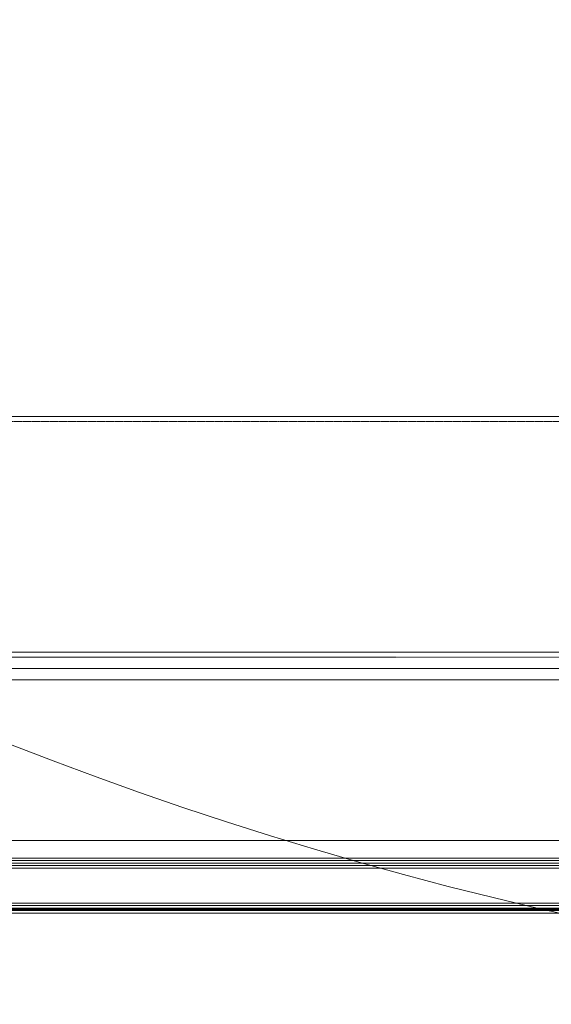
# Model space of a CAD drawing. Header units: millimetres. Extents: x -226731 to 126254, y -16359 to 60195.
# Tile 115 of 256: x -158209 to -157997, y 10462 to 10856. Entities that reach past the tile are written whole.
import ezdxf

# ---------------------------------------------------------------- set-up
doc = ezdxf.new("R2010")
doc.units = ezdxf.units.MM
doc.header["$LTSCALE"] = 0.1
doc.header["$MEASUREMENT"] = 0
doc.linetypes.add('HIDDEN', pattern=[0.375, 0.25, -0.125])
for name, color, linetype, lineweight in [('0_CCE_ FF_SIDE WALL SPRINKLER', 6, 'Continuous', 0), ('3_Hatch', 8, 'Continuous', 0), ('SPRINKLER COVERAGE AREA', 1, 'Continuous', 9)]:
    doc.layers.add(name, color=color, linetype=linetype, lineweight=lineweight)
doc.layers.add('AREA LINE', color=3, linetype='Continuous', plot=False)
doc.layers.add('FIRE FIGHTING SERVICES', color=5, linetype='Continuous')

# ---------------------------------------------------------------- blocks, each defined once
blk = doc.blocks.new('*U430')
at = {"layer": '3_Hatch', "color": 8}
for p, q in [((-29.99, 199.78), (-1079.99, 199.78)), ((-28.4, 105.47), (-1079.99, 105.47)), ((-30.03, 98.97), (-1079.99, 98.97)), ((-29.51, 94.41), (-1079.99, 94.41)), ((-29.56, 30.01), (-1079.99, 30.01)), ((-1079.99, 23, 0), (-7.48, 23)), ((-1079.99, 22, 0), (-7.48, 22)), ((-1079.99, 21, 0), (-7.48, 21)), ((-1079.99, 20, 0), (-7.48, 20)), ((-1079.99, 19, 0), (-7.48, 19)), ((-1079.99, 5, 0), (-7.48, 5)), ((-1079.99, 4, 0), (-7.48, 4)), ((-1079.99, 3, 0), (-7.48, 3)), ((-1079.99, 2, 0), (-7.48, 2)), ((-1079.99, 1, 0), (-7.48, 1))]:
    blk.add_line(p, q, dxfattribs=at)
at = {"layer": '3_Hatch', "color": 8, "linetype": 'HIDDEN', "ltscale": 5}
blk.add_line((-29.99, 197.78), (-1079.99, 197.78), dxfattribs=at)
at = {"layer": '3_Hatch', "color": 8, "linetype": 'HIDDEN'}
blk.add_line((-30.03, 103.48), (-1079.99, 103.48), dxfattribs=at)
blk = doc.blocks.new('A$C2AD535C3')
at = {"layer": 'SPRINKLER COVERAGE AREA', "color": 1}
blk.add_circle((0, 0), 2500, dxfattribs=at)
blk = doc.blocks.new('G$C3584CA52')
at = {"layer": '0_CCE_ FF_SIDE WALL SPRINKLER', "color": 240, "xscale": -0.6, "yscale": 0.6, "zscale": 0.6}
blk.add_blockref('A$C2AD535C3', (5355.33, -9259), dxfattribs=at)

msp = doc.modelspace()

# ---------------------------------------------------------------- linework, layer by layer
at = {"layer": 'AREA LINE', "color": 8}
msp.add_lwpolyline([(-164851.16, 10499.63), (-155388.73, 10499.63), (-155388.73, 11199.63), (-154208.69, 11199.63), (-154208.69, 10499.63), (-152367.94, 10499.63)], dxfattribs=at)

# ---------------------------------------------------------------- block references
at = {"layer": '3_Hatch', "color": 8}
msp.add_blockref('*U430', (-157788.7, 10497.02), dxfattribs=at)
at = {"layer": 'FIRE FIGHTING SERVICES'}
msp.add_blockref('G$C3584CA52', (-163018.33, 21220.5), dxfattribs=at)

doc.saveas('drawing.dxf')
